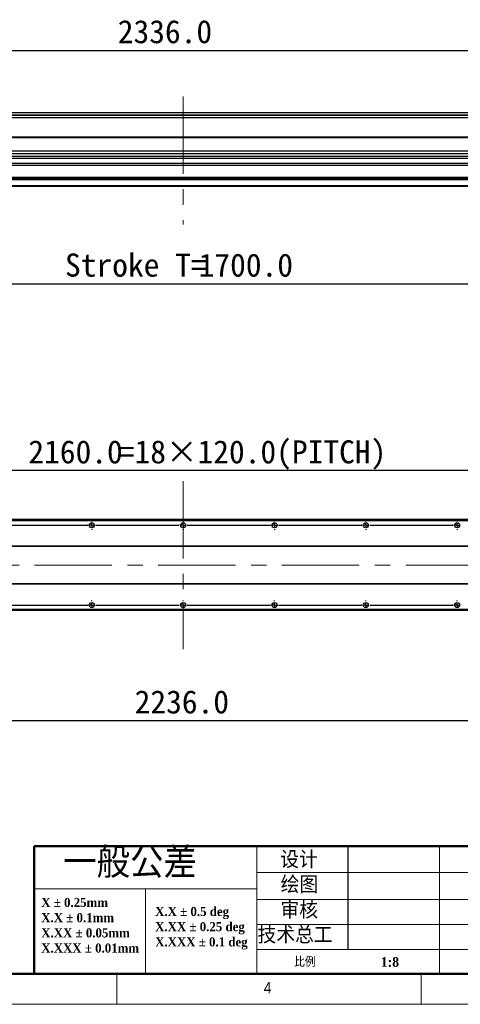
# Model space of a CAD drawing. Header units: millimetres. Extents: x 40 to 3320, y 40 to 2336.
# Tile 4 of 9: x 1153 to 1732, y 40 to 1335. Entities that reach past the tile are written whole.
import ezdxf

# ---------------------------------------------------------------- set-up
doc = ezdxf.new("R2010")
doc.units = ezdxf.units.MM
doc.header["$LTSCALE"] = 8
doc.linetypes.add('CENTERX2', pattern=[20.32, 12.7, -2.54, 2.54, -2.54])
doc.layers.add('DIMNS', color=7, linetype='Continuous')
doc.styles.add('SLDTEXTSTYLE1', font='Gothic.ttf', dxfattribs={"width": 0.913})
doc.styles.add('SLDTEXTSTYLE2', font='timesbd.ttf', dxfattribs={"width": 0.933})
doc.styles.add('SLDTEXTSTYLE4', font='txt', dxfattribs={"bigfont": 'bigfont'})
doc.styles.add('SLDTEXTSTYLE8', font='txt')
doc.dimstyles.new('SLDDIMSTYLE0', dxfattribs={"dimtxt": 30.4, "dimasz": 16, "dimexe": 0, "dimexo": 0.0625, "dimgap": 7.6, "dimtad": 2, "dimdec": 1, "dimrnd": 1e-09, "dimzin": 4, "dimdsep": 46, "dimtxsty": 'SLDTEXTSTYLE8', "dimsah": 1, "dimcen": 0.09, "dimadec": 0, "dimazin": 1, "dimtfac": 1, "dimtdec": 1, "dimtofl": 0, "dimtmove": 0, "dimatfit": 3, "dimfxl": 0, "dimfrac": 2, "dimtolj": 1, "dimtzin": 12, "dimarcsym": 0})

# ---------------------------------------------------------------- blocks, each defined once
blk = doc.blocks.new('SW_NOTE_0')
at = {"color": 0, "linetype": 'Continuous', "lineweight": 0, "char_height": 12, "attachment_point": 1, "style": 'SLDTEXTSTYLE2'}
for s, insert in [('X.X ± 0.5 deg', (0, 15.8)), ('X.XX ± 0.25 deg', (0, -4.2)), ('X.XXX ± 0.1 deg', (0, -24.2))]:
    blk.add_mtext(s, dxfattribs=dict(at, insert=insert))
blk = doc.blocks.new('SW_NOTE_1')
at = {"color": 0, "linetype": 'Continuous', "lineweight": 0, "char_height": 12, "attachment_point": 1, "style": 'SLDTEXTSTYLE2'}
for s, insert in [('X ± 0.25mm ', (0, 15.8)), ('X.X ± 0.1mm', (0, -4.2))]:
    blk.add_mtext(s, dxfattribs=dict(at, insert=insert))
blk = doc.blocks.new('SW_NOTE_2')
at = {"color": 0, "linetype": 'Continuous', "lineweight": 0, "char_height": 12, "attachment_point": 1, "style": 'SLDTEXTSTYLE2'}
for s, insert in [('X.XX ± 0.05mm', (0, 15.8)), ('X.XXX ± 0.01mm', (0, -4.2))]:
    blk.add_mtext(s, dxfattribs=dict(at, insert=insert))
blk = doc.blocks.new('_D')
at = {"layer": 'DIMNS'}
for p, q in [((199.4, 1193), (199.4, 1302.4)), ((2535.4, 1193), (2535.4, 1302.4)), ((199.4, 1294.4), (2535.4, 1294.4))]:
    blk.add_line(p, q, dxfattribs=at)
for points in [[(199.4, 1294.4), (215.4, 1292), (215.4, 1296.8)], [(2535.4, 1294.4), (2519.4, 1296.8), (2519.4, 1292)]]:
    blk.add_solid(points, dxfattribs=at)
at = {"layer": 'DIMNS', "insert": (1281.4, 1334.3), "char_height": 30.4, "attachment_point": 1, "style": 'SLDTEXTSTYLE8'}
blk.add_mtext('2336.0', dxfattribs=at)
blk = doc.blocks.new('_D_3')
at = {"layer": 'DIMNS'}
for p, q in [((500.9, 1173.2), (500.9, 979.4)), ((2200.9, 1169.7), (2200.9, 979.4)), ((500.9, 987.4), (2200.9, 987.4))]:
    blk.add_line(p, q, dxfattribs=at)
for points in [[(500.9, 987.4), (516.9, 985), (516.9, 989.8)], [(2200.9, 987.4), (2184.9, 989.8), (2184.9, 985)]]:
    blk.add_solid(points, dxfattribs=at)
at = {"layer": 'DIMNS', "char_height": 30.4, "attachment_point": 1, "style": 'SLDTEXTSTYLE8'}
for s, insert in [('Stroke T=', (1212.1, 1027.3)), ('1700.0', (1387.7, 1027.3))]:
    blk.add_mtext(s, dxfattribs=dict(at, insert=insert))
blk = doc.blocks.new('_D_13')
at = {"layer": 'DIMNS'}
for p, q in [((249.4, 607.3), (249.4, 405)), ((2485.4, 601.8), (2485.4, 405)), ((249.4, 413), (2485.4, 413))]:
    blk.add_line(p, q, dxfattribs=at)
for points in [[(249.4, 413), (265.4, 410.6), (265.4, 415.4)], [(2485.4, 413), (2469.4, 415.4), (2469.4, 410.6)]]:
    blk.add_solid(points, dxfattribs=at)
at = {"layer": 'DIMNS', "insert": (1303.6, 452.9), "char_height": 30.4, "attachment_point": 1, "style": 'SLDTEXTSTYLE8'}
blk.add_mtext('2236.0', dxfattribs=at)
blk = doc.blocks.new('_D_18')
at = {"layer": 'DIMNS'}
for p, q in [((287.4, 686), (287.4, 749.8)), ((2447.4, 741.8), (287.4, 741.8)), ((2447.4, 686), (2447.4, 749.8))]:
    blk.add_line(p, q, dxfattribs=at)
for points in [[(287.4, 741.8), (303.4, 739.4), (303.4, 744.2)], [(2447.4, 741.8), (2431.4, 744.2), (2431.4, 739.4)]]:
    blk.add_solid(points, dxfattribs=at)
at = {"layer": 'DIMNS', "char_height": 30.4, "attachment_point": 1, "style": 'SLDTEXTSTYLE8'}
for s, insert in [('2160.0', (1163.9, 781.7)), ('=18×120.0(PITCH)', (1282.8, 781.7))]:
    blk.add_mtext(s, dxfattribs=dict(at, insert=insert))
blk = doc.blocks.new('SW_CENTERMARKSYMBOL_2')
at = {"layer": 'DIMNS', "color": 0}
for p, q in [((485.08, 0), (594.92, 0)), ((594.92, 0), (594.16, 0)), ((600, 0), (597.46, 0)), ((600, 0), (597.46, 0)), ((600, 0), (597.46, 0)), ((600, 0), (597.46, 0)), ((600, 0), (597.46, 0)), ((600, 0), (597.46, 0)), ((600, 0), (597.46, 0)), ((600, 0), (597.46, 0)), ((600, 0), (597.46, 0)), ((600, 5.08), (600, 5.84)), ((600, 0), (600, 2.54)), ((600, 0), (600, 2.54)), ((600, 0), (600, 2.54)), ((600, 0), (600, 2.54)), ((600, 0), (600, 2.54)), ((600, 0), (600, 2.54)), ((600, 0), (600, 2.54)), ((600, 0), (600, 2.54)), ((600, 0), (600, 2.54)), ((600, 0), (600, -2.54)), ((600, 0), (602.54, 0)), ((600, 0), (600, -2.54)), ((600, 0), (602.54, 0)), ((600, 0), (600, -2.54)), ((600, 0), (602.54, 0)), ((600, 0), (600, -2.54)), ((600, 0), (602.54, 0)), ((600, 0), (600, -2.54)), ((600, 0), (602.54, 0)), ((600, 0), (600, -2.54)), ((600, 0), (602.54, 0)), ((600, 0), (600, -2.54)), ((600, 0), (602.54, 0)), ((600, 0), (600, -2.54)), ((600, 0), (602.54, 0)), ((600, 0), (600, -2.54)), ((600, 0), (602.54, 0)), ((605.08, 0), (605.84, 0)), ((605.08, 0), (714.92, 0)), ((714.92, 0), (714.16, 0)), ((720, 0), (717.46, 0)), ((720, 0), (717.46, 0)), ((720, 0), (717.46, 0)), ((720, 0), (717.46, 0)), ((720, 0), (717.46, 0)), ((720, 0), (717.46, 0)), ((720, 0), (717.46, 0)), ((720, 0), (717.46, 0)), ((720, 0), (717.46, 0)), ((720, 0), (717.46, 0)), ((720, 5.08), (720, 5.84)), ((720, 0), (720, 2.54)), ((720, 0), (720, 2.54)), ((720, 0), (720, 2.54)), ((720, 0), (720, 2.54)), ((720, 0), (720, 2.54)), ((720, 0), (720, 2.54)), ((720, 0), (720, 2.54)), ((720, 0), (720, 2.54)), ((720, 0), (720, 2.54)), ((720, 0), (720, 2.54)), ((720, 0), (720, -2.54)), ((720, 0), (722.54, 0)), ((720, 0), (720, -2.54)), ((720, 0), (722.54, 0)), ((720, 0), (720, -2.54)), ((720, 0), (722.54, 0)), ((720, 0), (720, -2.54)), ((720, 0), (722.54, 0)), ((720, 0), (720, -2.54)), ((720, 0), (722.54, 0)), ((720, 0), (720, -2.54)), ((720, 0), (722.54, 0)), ((720, 0), (720, -2.54)), ((720, 0), (722.54, 0)), ((720, 0), (720, -2.54)), ((720, 0), (722.54, 0)), ((720, 0), (720, -2.54)), ((720, 0), (722.54, 0)), ((720, 0), (720, -2.54)), ((720, 0), (722.54, 0)), ((725.08, 0), (725.84, 0)), ((725.08, 0), (834.92, 0)), ((834.92, 0), (834.16, 0)), ((840, 0), (837.46, 0)), ((840, 0), (837.46, 0)), ((840, 0), (837.46, 0)), ((840, 0), (837.46, 0)), ((840, 0), (837.46, 0)), ((840, 0), (837.46, 0)), ((840, 0), (837.46, 0)), ((840, 0), (837.46, 0)), ((840, 0), (837.46, 0)), ((840, 5.08), (840, 5.84)), ((840, 0), (840, 2.54)), ((840, 0), (840, 2.54)), ((840, 0), (840, 2.54)), ((840, 0), (840, 2.54)), ((840, 0), (840, 2.54)), ((840, 0), (840, 2.54)), ((840, 0), (840, 2.54)), ((840, 0), (840, 2.54)), ((840, 0), (840, 2.54)), ((840, 0), (840, -2.54)), ((840, 0), (842.54, 0)), ((840, 0), (840, -2.54)), ((840, 0), (842.54, 0)), ((840, 0), (840, -2.54)), ((840, 0), (842.54, 0)), ((840, 0), (840, -2.54)), ((840, 0), (842.54, 0)), ((840, 0), (840, -2.54)), ((840, 0), (842.54, 0)), ((840, 0), (840, -2.54)), ((840, 0), (842.54, 0)), ((840, 0), (840, -2.54)), ((840, 0), (842.54, 0)), ((840, 0), (840, -2.54)), ((840, 0), (842.54, 0)), ((840, 0), (840, -2.54)), ((840, 0), (842.54, 0)), ((845.08, 0), (845.84, 0)), ((845.08, 0), (954.92, 0)), ((954.92, 0), (954.16, 0)), ((954.92, 0), (954.16, 0)), ((960, 0), (957.46, 0)), ((960, 0), (957.46, 0)), ((960, 0), (957.46, 0)), ((960, 0), (957.46, 0)), ((960, 0), (957.46, 0)), ((960, 0), (957.46, 0)), ((960, 0), (957.46, 0)), ((960, 0), (957.46, 0)), ((960, 5.08), (960, 5.84)), ((960, 0), (960, 2.54)), ((960, 0), (960, 2.54)), ((960, 0), (960, 2.54)), ((960, 0), (960, 2.54)), ((960, 0), (960, 2.54)), ((960, 0), (960, 2.54)), ((960, 0), (960, 2.54)), ((960, 0), (960, 2.54)), ((960, 0), (960, -2.54)), ((960, 0), (962.54, 0)), ((960, 0), (960, -2.54)), ((960, 0), (962.54, 0)), ((960, 0), (960, -2.54)), ((960, 0), (962.54, 0)), ((960, 0), (960, -2.54)), ((960, 0), (962.54, 0)), ((960, 0), (960, -2.54)), ((960, 0), (962.54, 0)), ((960, 0), (960, -2.54)), ((960, 0), (962.54, 0)), ((960, 0), (960, -2.54)), ((960, 0), (962.54, 0)), ((960, 0), (960, -2.54)), ((960, 0), (962.54, 0)), ((965.08, 0), (965.84, 0)), ((965.08, 0), (965.84, 0)), ((965.08, 0), (1074.92, 0)), ((1074.92, 0), (1074.16, 0)), ((1074.92, 0), (1074.16, 0)), ((1080, 0), (1077.46, 0)), ((1080, 0), (1077.46, 0)), ((1080, 0), (1077.46, 0)), ((1080, 0), (1077.46, 0)), ((1080, 0), (1077.46, 0)), ((1080, 0), (1077.46, 0)), ((1080, 0), (1077.46, 0)), ((1080, 5.08), (1080, 5.84)), ((1080, 0), (1080, 2.54)), ((1080, 0), (1080, 2.54)), ((1080, 0), (1080, 2.54)), ((1080, 0), (1080, 2.54)), ((1080, 0), (1080, 2.54)), ((1080, 0), (1080, 2.54)), ((1080, 0), (1080, 2.54)), ((1080, 0), (1080, -2.54)), ((1080, 0), (1082.54, 0)), ((1080, 0), (1080, -2.54)), ((1080, 0), (1082.54, 0)), ((1080, 0), (1080, -2.54)), ((1080, 0), (1082.54, 0)), ((1080, 0), (1080, -2.54)), ((1080, 0), (1082.54, 0)), ((1080, 0), (1080, -2.54)), ((1080, 0), (1082.54, 0)), ((1080, 0), (1080, -2.54)), ((1080, 0), (1082.54, 0)), ((1080, 0), (1080, -2.54)), ((1080, 0), (1082.54, 0)), ((600, -5.08), (600, -5.84)), ((720, -5.08), (720, -5.84)), ((840, -5.08), (840, -5.84)), ((960, -5.08), (960, -5.84)), ((1080, -5.08), (1080, -5.84))]:
    blk.add_line(p, q, dxfattribs=at)
blk = doc.blocks.new('SW_CENTERMARKSYMBOL_3')
at = {"layer": 'DIMNS', "color": 0}
for p, q in [((365.08, 0), (474.92, 0)), ((474.92, 0), (474.16, 0)), ((480, 0), (477.46, 0)), ((480, 0), (477.46, 0)), ((480, 0), (477.46, 0)), ((480, 0), (477.46, 0)), ((480, 0), (477.46, 0)), ((480, 0), (477.46, 0)), ((480, 0), (477.46, 0)), ((480, 0), (477.46, 0)), ((480, 0), (477.46, 0)), ((480, 5.08), (480, 5.84)), ((480, 0), (480, 2.54)), ((480, 0), (480, 2.54)), ((480, 0), (480, 2.54)), ((480, 0), (480, 2.54)), ((480, 0), (480, 2.54)), ((480, 0), (480, 2.54)), ((480, 0), (480, 2.54)), ((480, 0), (480, 2.54)), ((480, 0), (480, 2.54)), ((480, 0), (480, -2.54)), ((480, 0), (482.54, 0)), ((480, 0), (480, -2.54)), ((480, 0), (482.54, 0)), ((480, 0), (480, -2.54)), ((480, 0), (482.54, 0)), ((480, 0), (480, -2.54)), ((480, 0), (482.54, 0)), ((480, 0), (480, -2.54)), ((480, 0), (482.54, 0)), ((480, 0), (480, -2.54)), ((480, 0), (482.54, 0)), ((480, 0), (480, -2.54)), ((480, 0), (482.54, 0)), ((480, 0), (480, -2.54)), ((480, 0), (482.54, 0)), ((480, 0), (480, -2.54)), ((480, 0), (482.54, 0)), ((485.08, 0), (485.84, 0)), ((485.08, 0), (594.92, 0)), ((594.92, 0), (594.16, 0)), ((600, 0), (597.46, 0)), ((600, 0), (597.46, 0)), ((600, 0), (597.46, 0)), ((600, 0), (597.46, 0)), ((600, 0), (597.46, 0)), ((600, 0), (597.46, 0)), ((600, 0), (597.46, 0)), ((600, 0), (597.46, 0)), ((600, 0), (597.46, 0)), ((600, 0), (597.46, 0)), ((600, 5.08), (600, 5.84)), ((600, 0), (600, 2.54)), ((600, 0), (600, 2.54)), ((600, 0), (600, 2.54)), ((600, 0), (600, 2.54)), ((600, 0), (600, 2.54)), ((600, 0), (600, 2.54)), ((600, 0), (600, 2.54)), ((600, 0), (600, 2.54)), ((600, 0), (600, 2.54)), ((600, 0), (600, 2.54)), ((600, 0), (600, -2.54)), ((600, 0), (602.54, 0)), ((600, 0), (600, -2.54)), ((600, 0), (602.54, 0)), ((600, 0), (600, -2.54)), ((600, 0), (602.54, 0)), ((600, 0), (600, -2.54)), ((600, 0), (602.54, 0)), ((600, 0), (600, -2.54)), ((600, 0), (602.54, 0)), ((600, 0), (600, -2.54)), ((600, 0), (602.54, 0)), ((600, 0), (600, -2.54)), ((600, 0), (602.54, 0)), ((600, 0), (600, -2.54)), ((600, 0), (602.54, 0)), ((600, 0), (600, -2.54)), ((600, 0), (602.54, 0)), ((600, 0), (600, -2.54)), ((600, 0), (602.54, 0)), ((605.08, 0), (605.84, 0)), ((605.08, 0), (714.92, 0)), ((714.92, 0), (714.16, 0)), ((720, 0), (717.46, 0)), ((720, 0), (717.46, 0)), ((720, 0), (717.46, 0)), ((720, 0), (717.46, 0)), ((720, 0), (717.46, 0)), ((720, 0), (717.46, 0)), ((720, 0), (717.46, 0)), ((720, 0), (717.46, 0)), ((720, 0), (717.46, 0)), ((720, 5.08), (720, 5.84)), ((720, 0), (720, 2.54)), ((720, 0), (720, 2.54)), ((720, 0), (720, 2.54)), ((720, 0), (720, 2.54)), ((720, 0), (720, 2.54)), ((720, 0), (720, 2.54)), ((720, 0), (720, 2.54)), ((720, 0), (720, 2.54)), ((720, 0), (720, 2.54)), ((720, 0), (720, -2.54)), ((720, 0), (722.54, 0)), ((720, 0), (720, -2.54)), ((720, 0), (722.54, 0)), ((720, 0), (720, -2.54)), ((720, 0), (722.54, 0)), ((720, 0), (720, -2.54)), ((720, 0), (722.54, 0)), ((720, 0), (720, -2.54)), ((720, 0), (722.54, 0)), ((720, 0), (720, -2.54)), ((720, 0), (722.54, 0)), ((720, 0), (720, -2.54)), ((720, 0), (722.54, 0)), ((720, 0), (720, -2.54)), ((720, 0), (722.54, 0)), ((720, 0), (720, -2.54)), ((720, 0), (722.54, 0)), ((725.08, 0), (725.84, 0)), ((725.08, 0), (834.92, 0)), ((834.92, 0), (834.16, 0)), ((834.92, 0), (834.16, 0)), ((840, 0), (837.46, 0)), ((840, 0), (837.46, 0)), ((840, 0), (837.46, 0)), ((840, 0), (837.46, 0)), ((840, 0), (837.46, 0)), ((840, 0), (837.46, 0)), ((840, 0), (837.46, 0)), ((840, 0), (837.46, 0)), ((840, 5.08), (840, 5.84)), ((840, 0), (840, 2.54)), ((840, 0), (840, 2.54)), ((840, 0), (840, 2.54)), ((840, 0), (840, 2.54)), ((840, 0), (840, 2.54)), ((840, 0), (840, 2.54)), ((840, 0), (840, 2.54)), ((840, 0), (840, 2.54)), ((840, 0), (840, -2.54)), ((840, 0), (842.54, 0)), ((840, 0), (840, -2.54)), ((840, 0), (842.54, 0)), ((840, 0), (840, -2.54)), ((840, 0), (842.54, 0)), ((840, 0), (840, -2.54)), ((840, 0), (842.54, 0)), ((840, 0), (840, -2.54)), ((840, 0), (842.54, 0)), ((840, 0), (840, -2.54)), ((840, 0), (842.54, 0)), ((840, 0), (840, -2.54)), ((840, 0), (842.54, 0)), ((840, 0), (840, -2.54)), ((840, 0), (842.54, 0)), ((845.08, 0), (845.84, 0)), ((845.08, 0), (845.84, 0)), ((845.08, 0), (954.92, 0)), ((954.92, 0), (954.16, 0)), ((954.92, 0), (954.16, 0)), ((960, 0), (957.46, 0)), ((960, 0), (957.46, 0)), ((960, 0), (957.46, 0)), ((960, 0), (957.46, 0)), ((960, 0), (957.46, 0)), ((960, 0), (957.46, 0)), ((960, 0), (957.46, 0)), ((960, 5.08), (960, 5.84)), ((960, 0), (960, 2.54)), ((960, 0), (960, 2.54)), ((960, 0), (960, 2.54)), ((960, 0), (960, 2.54)), ((960, 0), (960, 2.54)), ((960, 0), (960, 2.54)), ((960, 0), (960, 2.54)), ((960, 0), (960, -2.54)), ((960, 0), (962.54, 0)), ((960, 0), (960, -2.54)), ((960, 0), (962.54, 0)), ((960, 0), (960, -2.54)), ((960, 0), (962.54, 0)), ((960, 0), (960, -2.54)), ((960, 0), (962.54, 0)), ((960, 0), (960, -2.54)), ((960, 0), (962.54, 0)), ((960, 0), (960, -2.54)), ((960, 0), (962.54, 0)), ((960, 0), (960, -2.54)), ((960, 0), (962.54, 0)), ((480, -5.08), (480, -5.84)), ((600, -5.08), (600, -5.84)), ((720, -5.08), (720, -5.84)), ((840, -5.08), (840, -5.84)), ((960, -5.08), (960, -5.84))]:
    blk.add_line(p, q, dxfattribs=at)

msp = doc.modelspace()

# ---------------------------------------------------------------- linework, layer by layer
at = {"color": 7, "linetype": 'Continuous', "lineweight": 25}
for p, q in [((232.4, 1212.72), (2503.4, 1212.72)), ((507.9, 1206.22), (2228.9, 1206.22)), ((2200.9, 1180.37), (387.4, 1180.37)), ((2523.4, 1154.99), (211.4, 1154.99)), ((2523.4, 1152.4), (211.4, 1152.4)), ((2317.4, 1161.91), (417.4, 1161.91)), ((2317.4, 1158.51), (417.4, 1158.51)), ((2523.4, 1145.47), (211.4, 1145.47)), ((2523.4, 1142.87), (211.4, 1142.87)), ((2523.4, 1127.37), (211.4, 1127.37)), ((2523.4, 1125.37), (211.4, 1125.37)), ((2523.4, 1124.37), (211.4, 1124.37)), ((2523.4, 1116.37), (211.4, 1116.37)), ((2523.4, 1115.37), (211.4, 1115.37)), ((2523.4, 677.5), (211.4, 677.5)), ((2523.4, 677), (211.4, 677)), ((2523.4, 676), (211.4, 676)), ((2523.4, 642.5), (211.4, 642.5)), ((2523.4, 642), (211.4, 642)), ((2523.4, 593), (211.4, 593)), ((2523.4, 592.5), (211.4, 592.5)), ((2523.4, 559), (211.4, 559)), ((2523.4, 558), (211.4, 558)), ((2417.4, 557.9), (317.4, 557.9)), ((2417.4, 557.7), (317.4, 557.7))]:
    msp.add_line(p, q, dxfattribs=at)
at = {"color": 8, "linetype": 'Continuous', "lineweight": 25}
for p, q in [((502.4, 1209.72), (2232.4, 1209.72)), ((502.4, 1209.22), (2232.4, 1209.22)), ((2201.4, 1179.37), (387.4, 1179.37))]:
    msp.add_line(p, q, dxfattribs=at)
at = {"color": 7, "linetype": 'Continuous', "lineweight": 50}
for p, q in [((1171.76, 248), (1171.76, 80)), ((1171.76, 248), (1464, 248)), ((3280, 248), (1464, 248)), ((80, 80), (3280, 80))]:
    msp.add_line(p, q, dxfattribs=at)
at = {"color": 7, "linetype": 'Continuous', "lineweight": 18}
for p, q in [((1464, 248), (1464, 220)), ((1464, 192), (1464, 248)), ((1464, 220), (1464, 248)), ((1704.34, 248), (1704.34, 80)), ((1464, 192), (1464, 220)), ((1464, 213.26), (2201.48, 213.26)), ((1464, 192), (1171.76, 192)), ((1317.88, 192), (1317.88, 80)), ((1464, 192), (1464, 80)), ((1464, 178.04), (2201.48, 178.04)), ((1464, 145.04), (2201.48, 145.04)), ((2201.48, 112.05), (1464, 112.05)), ((80, 80), (3280, 80)), ((984, 80), (3280, 80)), ((1280, 40), (1280, 80)), ((1680, 40), (1680, 80)), ((40, 40), (3320, 40))]:
    msp.add_line(p, q, dxfattribs=at)
at = {"color": 7, "linetype": 'Continuous', "lineweight": 25}
for centre in [(1247.4, 670), (1367.4, 670), (1487.4, 670), (1607.4, 670), (1727.4, 670), (1247.4, 565), (1367.4, 565), (1487.4, 565), (1607.4, 565), (1727.4, 565)]:
    msp.add_circle(centre, 3.3, dxfattribs=at)
at = {"layer": 'DIMNS', "linetype": 'CENTERX2', "lineweight": 18}
for p, q in [((1367.4, 1233.67), (1367.4, 1065.37)), ((1367.4, 728), (1367.4, 507)), ((2574.2, 617.5), (160.6, 617.5))]:
    msp.add_line(p, q, dxfattribs=at)
at = {"layer": 'DIMNS', "color": 7}
msp.add_line((1584.2, 112.05), (1584.2, 248), dxfattribs=at)

# ---------------------------------------------------------------- block references
at = {"color": 7, "linetype": 'Continuous', "lineweight": 0}
for name, p in [('SW_NOTE_1', (1180.87, 164.17)), ('SW_NOTE_0', (1330.56, 152.31)), ('SW_NOTE_2', (1180.87, 124.17))]:
    msp.add_blockref(name, p, dxfattribs=at)
at = {"layer": 'DIMNS'}
for name, p in [('SW_CENTERMARKSYMBOL_3', (767.4, 670)), ('SW_CENTERMARKSYMBOL_2', (647.4, 565))]:
    msp.add_blockref(name, p, dxfattribs=at)

# ---------------------------------------------------------------- texts
at = {"color": 7, "linetype": 'Continuous', "lineweight": 0, "attachment_point": 1}
for s, insert, char_height, style in [('一般公差', (1209.54, 246.35), 40, 'SLDTEXTSTYLE4'), ('设计', (1495.03, 241.38), 22.4, 'SLDTEXTSTYLE4'), ('绘图', (1495.5, 208.53), 22.4, 'SLDTEXTSTYLE4'), ('审核', (1495.24, 175.11), 22.4, 'SLDTEXTSTYLE4'), ('技术总工', (1465.17, 142.4), 22.4, 'SLDTEXTSTYLE4'), ('比例', (1513.26, 102.09), 12.8, 'SLDTEXTSTYLE4'), ('1:8', (1627.08, 102.08), 12.8, 'SLDTEXTSTYLE2'), ('4', (1473.33, 69.17), 14.82, 'SLDTEXTSTYLE1')]:
    msp.add_mtext(s, dxfattribs=dict(at, insert=insert, char_height=char_height, style=style))

# ---------------------------------------------------------------- dimensions: what is measured, and where the dimension line sits
at = {"layer": 'DIMNS'}
for base, p1, p2, picture, middle in [((2535.4, 1294.37), (199.4, 1182.87), (2535.4, 1182.87), '_D', (1340.84, 1294.37)), ((2485.4, 413), (249.4, 617.5), (2485.4, 611.96), '_D_13', (1362.97, 413))]:
    dim = msp.add_linear_dim(base=base, p1=p1, p2=p2, dimstyle='SLDDIMSTYLE0', dxfattribs=at)
    dim.commit()
    dim.dimension.update_dxf_attribs({"geometry": picture, "text_midpoint": middle, "dimtype": 160})
dim = msp.add_linear_dim(base=(2200.9, 987.37), p1=(500.9, 1183.37), p2=(2200.9, 1179.87), text='Stroke T=<>', dimstyle='SLDDIMSTYLE0', dxfattribs=at)
dim.commit()
dim.dimension.update_dxf_attribs({"geometry": '_D_3', "text_midpoint": (1359.32, 987.37), "dimtype": 160})
dim = msp.add_linear_dim(base=(287.4, 741.81), p1=(2447.4, 675.84), p2=(287.4, 675.84), angle=0, text='<>=18×120.0(PITCH)', dimstyle='SLDDIMSTYLE0', dxfattribs=at)
dim.commit()
dim.dimension.update_dxf_attribs({"geometry": '_D_18', "text_midpoint": (1388.71, 741.81), "dimtype": 160})

doc.saveas('drawing.dxf')
